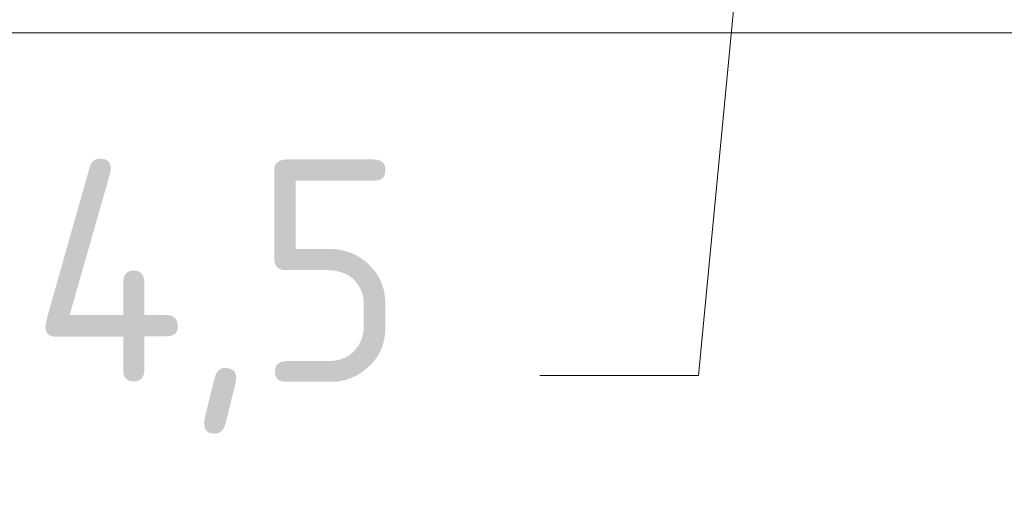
# Model space of a CAD drawing. Header units: inches. Extents: x -35 to 647, y 178 to 608.
# Tile 43 of 125: x -12 to 19, y 530 to 545. Entities that reach past the tile are written whole.
import ezdxf

# ---------------------------------------------------------------- set-up
doc = ezdxf.new("R2010")
doc.units = ezdxf.units.IN
doc.header["$MEASUREMENT"] = 0
doc.layers.add('1', color=7, linetype='Continuous')
doc.layers.add('Top', color=7, linetype='Continuous')

# ---------------------------------------------------------------- blocks, each defined once
blk = doc.blocks.new('block 5')
at = {"layer": '1', "color": 8, "lineweight": 18, "true_color": 0x808080}
blk.add_lwpolyline([(-17.905, 544.686), (554.794, 544.686)], dxfattribs=at)
blk = doc.blocks.new('block 5195')
at = {"layer": '1', "color": 35, "lineweight": 13, "true_color": 0x99724c}
blk.add_lwpolyline([(10.359, 549.246), (8.89, 533.902)], dxfattribs=at)
blk = doc.blocks.new('block 5196')
at = {"layer": '1', "color": 35, "lineweight": 13, "true_color": 0x99724c}
blk.add_lwpolyline([(8.89, 533.902), (3.89, 533.902)], dxfattribs=at)
blk = doc.blocks.new('block 8303')
at = {"layer": 'Top', "color": 35, "true_color": 0x99724c, "insert": (-12.14, 532.072), "char_height": 7, "attachment_point": 7}
blk.add_mtext('\\fDINPro|b0|i0|c0|p34;\\W0.9682;4,5', dxfattribs=at)

msp = doc.modelspace()

# ---------------------------------------------------------------- block references
at = {"layer": '1'}
for name in ['block 5195', 'block 5', 'block 5196']:
    msp.add_blockref(name, (0, 0), dxfattribs=at)
at = {"layer": 'Top'}
msp.add_blockref('block 8303', (0, 0), dxfattribs=at)

doc.saveas('drawing.dxf')
